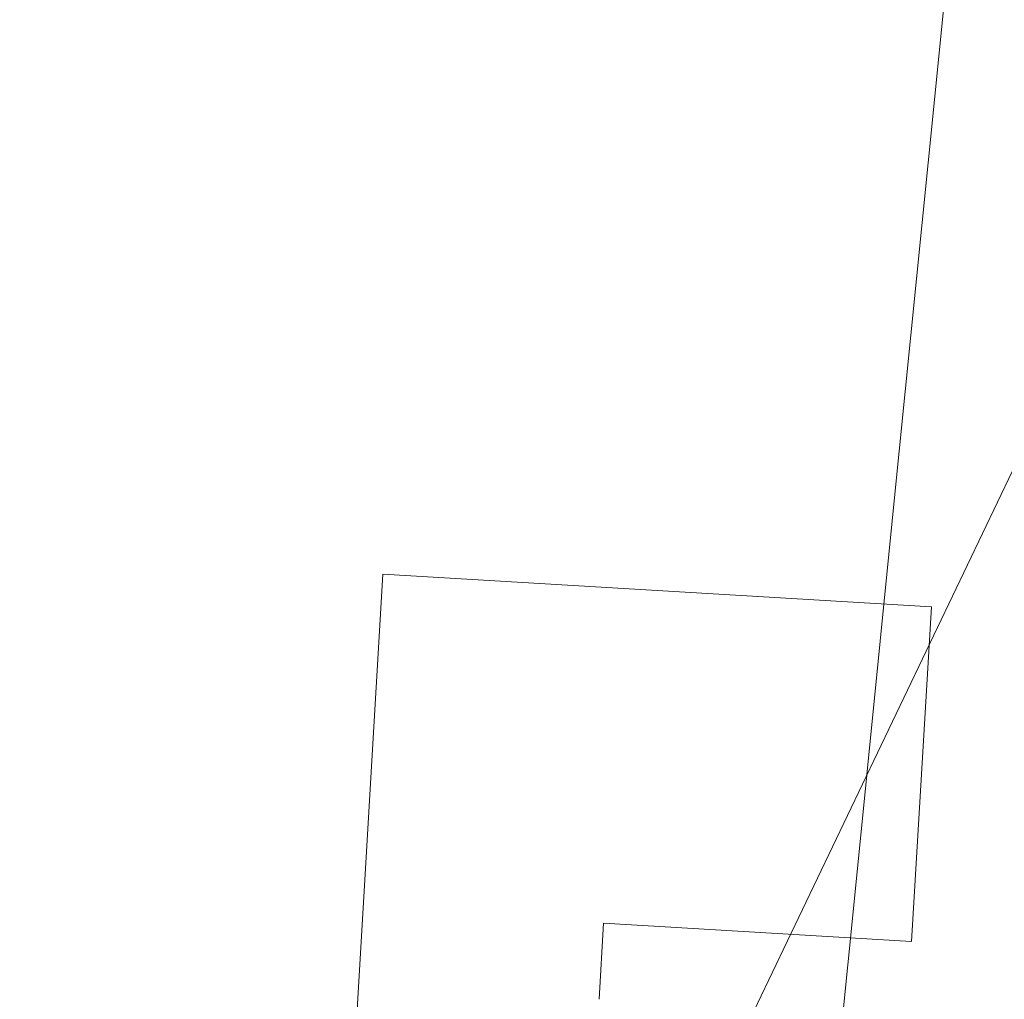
# Model space of a CAD drawing. Header units: feet. Extents: x 1620404 to 1693143, y 557267 to 607752.
# Tile 14 of 107: x 1620747 to 1620869, y 607380 to 607501. Entities that reach past the tile are written whole.
import ezdxf

# ---------------------------------------------------------------- set-up
doc = ezdxf.new("R2010")
doc.units = ezdxf.units.FT
doc.header["$MEASUREMENT"] = 0
doc.layers.add('BD_X_Building', color=241, linetype='Continuous', lineweight=0)
doc.layers.add('DT_X_TIN_Hull', color=5, linetype='Continuous', lineweight=0)
doc.layers.add('SH_Named_Boundary (Construction)', color=7, linetype='Continuous', lineweight=0, plot=False, transparency=0.5)

# ---------------------------------------------------------------- blocks, each defined once
blk = doc.blocks.new('*U1169')
at = {"layer": 'DT_X_TIN_Hull', "flags": 128}
blk.add_lwpolyline([(-91.96, 298.27), (-158.63, 76.01), (-199.59, -9.5), (-264.63, -44.82), (-283.74, -75.71)], dxfattribs=at)

msp = doc.modelspace()

# ---------------------------------------------------------------- linework, layer by layer
at = {"layer": 'BD_X_Building'}
for p, q in [((1620788.1, 607370.46), (1620791.78, 607432.4)), ((1620791.78, 607432.4), (1620859.88, 607428.34)), ((1620859.88, 607428.34), (1620857.4, 607386.81)), ((1620819.18, 607389.09), (1620818.62, 607379.66)), ((1620857.4, 607386.81), (1620819.18, 607389.09))]:
    msp.add_line(p, q, dxfattribs=at)
at = {"layer": 'SH_Named_Boundary (Construction)', "transparency": 33554495, "flags": 128}
msp.add_lwpolyline([(1620820.26, 607092.44), (1621019.26, 607072.48), (1621024.25, 607122.23), (1621029.24, 607171.98), (1621034.22, 607221.73), (1621039.21, 607271.48), (1621044.2, 607321.24), (1621049.19, 607370.99), (1621054.18, 607420.74), (1621059.17, 607470.49), (1621064.16, 607520.24), (1621069.14, 607569.99), (1620870.14, 607589.94), (1620865.15, 607540.19), (1620860.17, 607490.44), (1620855.18, 607440.69), (1620850.19, 607390.94), (1620845.2, 607341.19), (1620840.21, 607291.44), (1620835.22, 607241.69), (1620830.23, 607191.94), (1620825.25, 607142.19), (1620820.26, 607092.44)], dxfattribs=at)

# ---------------------------------------------------------------- block references
at = {"layer": 'DT_X_TIN_Hull'}
msp.add_blockref('*U1169', (1621030.43, 607373.09), dxfattribs=at)

doc.saveas('drawing.dxf')
